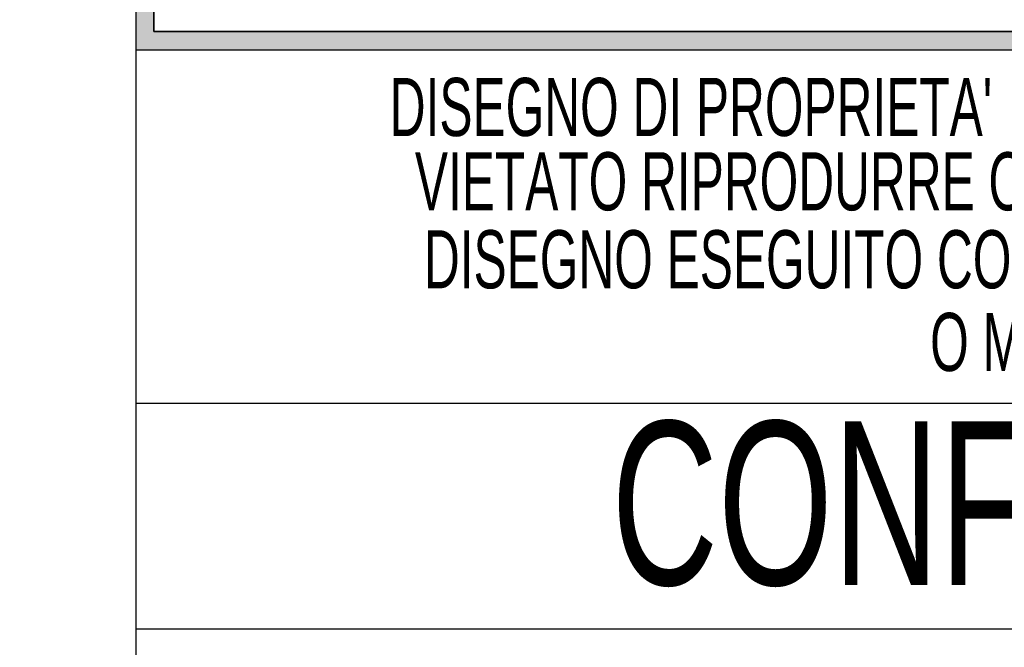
# Model space of a CAD drawing. Header units: millimetres. Extents: x 0 to 420, y 0 to 297.
# Tile 2 of 9: x 212 to 239, y 30 to 47. Entities that reach past the tile are written whole.
import ezdxf
from ezdxf.enums import TextEntityAlignment as Align

# ---------------------------------------------------------------- set-up
doc = ezdxf.new("R2010")
doc.units = ezdxf.units.MM
doc.layers.add('CARTIGLIO', color=140, linetype='Continuous')
doc.styles.add('SLDTEXTSTYLE0', font='TXT', dxfattribs={"width": 0.6382978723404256})
doc.styles.add('SLDTEXTSTYLE1', font='TXT', dxfattribs={"width": 0.675})

# ---------------------------------------------------------------- blocks, each defined once
blk = doc.blocks.new('SW_NOTE_0_16')
at = {"layer": 'CARTIGLIO', "color": 0, "insert": (21.07265624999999, 5.800804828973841), "char_height": 4.500000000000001, "attachment_point": 2, "style": 'SLDTEXTSTYLE1'}
blk.add_mtext('CONFIDENZIALE', dxfattribs=at)
blk = doc.blocks.new('SW_NOTE_0_17')
at = {"layer": 'CARTIGLIO', "color": 0, "insert": (28.04255319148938, 2.062508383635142), "char_height": 1.6, "attachment_point": 2, "style": 'SLDTEXTSTYLE0'}
blk.add_mtext('DISEGNO ESEGUITO CON CAD NON SONO AMMESSE VARIAZIONI', dxfattribs=at)
blk = doc.blocks.new('SW_NOTE_0_18')
at = {"layer": 'CARTIGLIO', "color": 0, "insert": (27.3404255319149, 2.062508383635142), "char_height": 1.6, "attachment_point": 2, "style": 'SLDTEXTSTYLE0'}
blk.add_mtext('VIETATO RIPRODURRE O COMUNICARNE A TERZI IL CONTENUTO.', dxfattribs=at)
blk = doc.blocks.new('SW_NOTE_0_20')
at = {"layer": 'CARTIGLIO', "color": 0, "insert": (10.40425531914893, 2.062508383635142), "char_height": 1.6, "attachment_point": 2, "style": 'SLDTEXTSTYLE0'}
blk.add_mtext('O MODIFICHE MANUALI.', dxfattribs=at)
blk = doc.blocks.new('SW_NOTE_0_21')
at = {"layer": 'CARTIGLIO', "color": 0, "insert": (10.27659574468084, 2.062508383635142), "char_height": 1.6, "attachment_point": 2, "style": 'SLDTEXTSTYLE0'}
blk.add_mtext("DISEGNO DI PROPRIETA'", dxfattribs=at)
blk = doc.blocks.new('Cartiglio ALUSIC')
at = {"layer": 'CARTIGLIO'}
h = blk.add_hatch(color=256, dxfattribs=at)
h.paths.add_polyline_path([(113.971100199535, 149.9990413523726), (113.971100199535, 131.4990413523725), (158.971100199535, 131.4990413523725), (158.971100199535, 149.9990413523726)], flags=0)
h.paths.add_polyline_path([(114.471100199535, 131.9990413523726), (114.471100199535, 149.4990413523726), (158.471100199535, 149.4990413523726), (158.471100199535, 131.9990413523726)], flags=0)
for p, q in [((113.971100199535, 149.9990413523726), (113.971100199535, 131.4990413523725)), ((113.971100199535, 149.9990413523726), (113.971100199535, 94.99904135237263)), ((113.971100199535, 149.9990413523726), (113.971100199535, 131.4990413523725)), ((113.971100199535, 149.9990413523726), (113.971100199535, 115.5498549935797)), ((114.471100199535, 131.9990413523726), (114.471100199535, 149.4990413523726)), ((114.471100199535, 149.4990413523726), (114.471100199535, 131.9990413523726)), ((158.471100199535, 131.9990413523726), (114.471100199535, 131.9990413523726)), ((114.471100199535, 131.9990413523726), (158.471100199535, 131.9990413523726)), ((113.971100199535, 131.4990413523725), (158.971100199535, 131.4990413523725)), ((113.971100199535, 131.4990413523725), (173.971100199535, 131.4990413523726)), ((173.971100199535, 121.7636603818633), (113.971100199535, 121.7636603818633)), ((173.971100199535, 115.5498549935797), (113.971100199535, 115.5498549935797))]:
    blk.add_line(p, q, dxfattribs=at)
at = {"layer": 'CARTIGLIO', "color": 140}
for name, p in [('SW_NOTE_0_21', (118.9711016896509, 128.6603244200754)), ('SW_NOTE_0_18', (116.3533271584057, 126.6141659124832)), ('SW_NOTE_0_17', (115.6355512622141, 124.4682551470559)), ('SW_NOTE_0_20', (133.3899886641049, 122.1920407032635)), ('SW_NOTE_0_16', (122.2362996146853, 115.4679531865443))]:
    blk.add_blockref(name, p, dxfattribs=at)
at = {"layer": 'CARTIGLIO', "color": 140, "style": 'SLDTEXTSTYLE0', "width": 0.6382978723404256}
for tag, height, p in [('AUTOATTR1', 3.5, (223.449403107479, 133.7003798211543)), ('AUTOATTR2', 3.5, (221.7698851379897, 127.4217635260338)), ('AUTOATTR11', 3.5, (222.8622803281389, 121.4105734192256)), ('AUTOATTR8', 4, (219.2444208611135, 110.0025032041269)), ('AUTOATTR9', 4, (218.1221976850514, 100.4234402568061)), ('AUTOATTR0', 4, (249.0325362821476, 100.3118048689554))]:
    blk.add_attdef(tag, text='', height=height, dxfattribs=at).set_placement(p, align=Align.TOP_CENTER)
at = {"layer": 'CARTIGLIO', "color": 140}
for tag in ['AUTOATTR13', 'AUTOATTR12', 'AUTOATTR10', 'AUTOATTR7', 'AUTOATTR6', 'AUTOATTR5', 'AUTOATTR4', 'AUTOATTR3']:
    blk.add_attdef(tag, (0, 0), '', height=4, dxfattribs=at)

msp = doc.modelspace()

# ---------------------------------------------------------------- block references
at = {"layer": 'CARTIGLIO'}
msp.add_blockref('Cartiglio ALUSIC', (101.206296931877, -84.82804008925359), dxfattribs=at)

doc.saveas('drawing.dxf')
